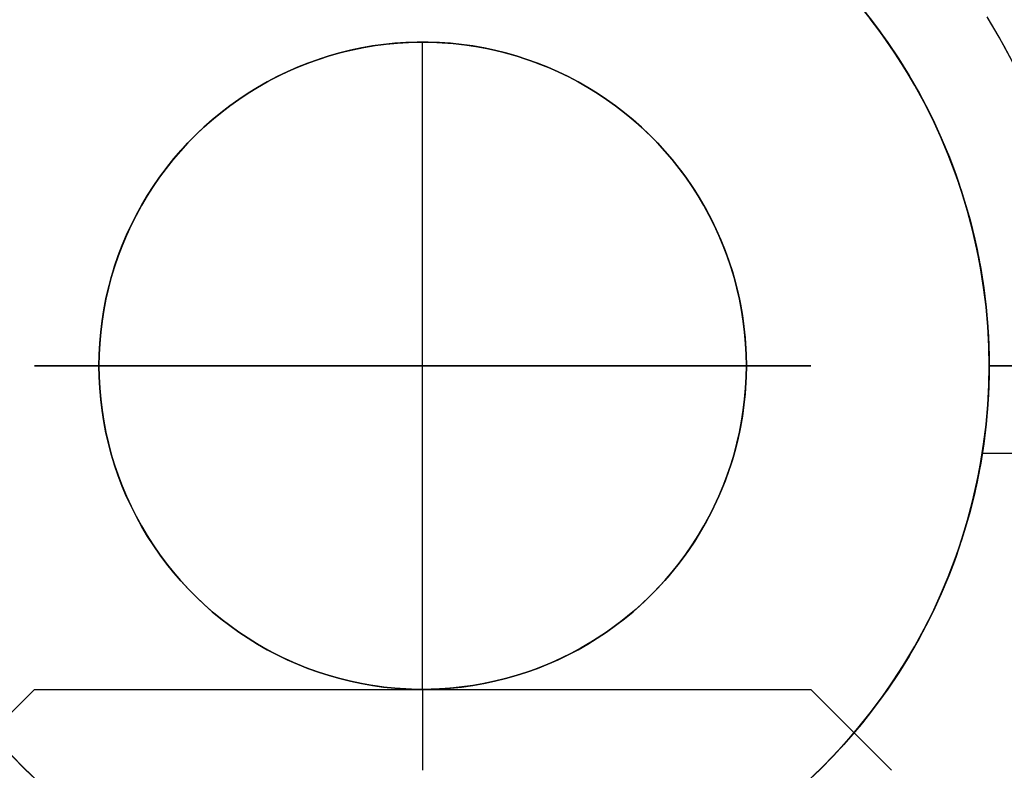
# Model space of a CAD drawing. Header units: millimetres. Extents: x -356 to 356, y -410 to 410.
# Tile 54 of 126: x -2.49 to 3.59, y -2.5 to 2.14. Entities that reach past the tile are written whole.
import ezdxf

# ---------------------------------------------------------------- set-up
doc = ezdxf.new("R2010")
doc.units = ezdxf.units.MM
doc.header["$MEASUREMENT"] = 0
doc.layers.add('1', color=7, linetype='Continuous')

msp = doc.modelspace()

# ---------------------------------------------------------------- linework, layer by layer
at = {"layer": '1', "color": 252, "extrusion": (-0.000237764, 0, 1)}
for points in [[(27.5022, 0), (27.4858, 0.9501), (27.4366, 1.899), (27.3547, 2.8457), (27.2401, 3.789), (27.0931, 4.7278), (26.9138, 5.6609), (26.7023, 6.5874), (26.459, 7.5059), (26.1842, 8.4155), (25.8781, 9.3151), (25.5411, 10.2036), (25.1737, 11.0799), (24.7763, 11.943), (24.3493, 12.7919), (23.8932, 13.6255), (23.4087, 14.4429), (22.8962, 15.2431), (22.3564, 16.0251), (21.7899, 16.788), (21.1975, 17.5309), (20.5797, 18.253), (19.9374, 18.9532), (19.2714, 19.6309), (18.5823, 20.2852), (17.871, 20.9153), (17.1384, 21.5205), (16.3854, 22.1001), (15.6128, 22.6533), (14.8216, 23.1795), (14.0127, 23.6781), (13.1871, 24.1484), (12.3457, 24.59), (11.4895, 25.0023), (10.6197, 25.3848), (9.7372, 25.7371), (8.843, 26.0586), (7.9383, 26.3491), (7.0241, 26.6083), (6.1015, 26.8357), (5.1715, 27.0311), (4.2354, 27.1943), (3.2943, 27.3251), (2.3491, 27.4233), (1.4012, 27.4889), (0.4515, 27.5217), (-0.4987, 27.5217), (-1.4484, 27.4889), (-2.3963, 27.4233), (-3.3415, 27.3251), (-4.2827, 27.1943), (-5.2188, 27.0311), (-6.1487, 26.8357), (-7.0713, 26.6083), (-7.9855, 26.3491), (-8.8902, 26.0586), (-9.7844, 25.7371), (-10.6669, 25.3848), (-11.5368, 25.0023), (-12.3929, 24.59), (-13.2343, 24.1484), (-14.0599, 23.6781), (-14.8688, 23.1795), (-15.66, 22.6533), (-16.4326, 22.1001), (-17.1857, 21.5205), (-17.9182, 20.9153), (-18.6295, 20.2852), (-19.3186, 19.6309), (-19.9847, 18.9532), (-20.6269, 18.253), (-21.2447, 17.5309), (-21.8372, 16.788), (-22.4036, 16.0251), (-22.9434, 15.2431), (-23.4559, 14.4429), (-23.9404, 13.6255), (-24.3965, 12.7919), (-24.8235, 11.943), (-25.2209, 11.0799), (-25.5883, 10.2036), (-25.9253, 9.3151), (-26.2314, 8.4155), (-26.5062, 7.5059), (-26.7495, 6.5874), (-26.961, 5.6609), (-27.1403, 4.7278), (-27.2874, 3.789), (-27.4019, 2.8457), (-27.4838, 1.899), (-27.533, 0.9501), (-27.5494, 0)], [(-27.5494, 0), (-27.533, -0.9501), (-27.4838, -1.899), (-27.4019, -2.8457), (-27.2874, -3.789), (-27.1403, -4.7278), (-26.961, -5.6609), (-26.7495, -6.5874), (-26.5062, -7.5059), (-26.2314, -8.4155), (-25.9253, -9.3151), (-25.5883, -10.2036), (-25.2209, -11.0799), (-24.8235, -11.943), (-24.3965, -12.7919), (-23.9404, -13.6255), (-23.4559, -14.4429), (-22.9434, -15.2431), (-22.4036, -16.0251), (-21.8372, -16.788), (-21.2447, -17.5309), (-20.6269, -18.253), (-19.9847, -18.9532), (-19.3186, -19.6309), (-18.6295, -20.2852), (-17.9182, -20.9153), (-17.1857, -21.5205), (-16.4326, -22.1001), (-15.66, -22.6533), (-14.8688, -23.1795), (-14.0599, -23.6781), (-13.2343, -24.1484), (-12.3929, -24.59), (-11.5368, -25.0023), (-10.6669, -25.3848), (-9.7844, -25.7371), (-8.8902, -26.0586), (-7.9855, -26.3491), (-7.0713, -26.6083), (-6.1487, -26.8357), (-5.2188, -27.0311), (-4.2827, -27.1943), (-3.3415, -27.3251), (-2.3963, -27.4233), (-1.4484, -27.4889), (-0.4987, -27.5217), (0.4515, -27.5217), (1.4012, -27.4889), (2.3491, -27.4233), (3.2943, -27.3251), (4.2354, -27.1943), (5.1715, -27.0311), (6.1015, -26.8357), (7.0241, -26.6083), (7.9383, -26.3491), (8.843, -26.0586), (9.7372, -25.7371), (10.6197, -25.3848), (11.4895, -25.0023), (12.3457, -24.59), (13.1871, -24.1484), (14.0127, -23.6781), (14.8216, -23.1795), (15.6128, -22.6533), (16.3854, -22.1001), (17.1384, -21.5205), (17.871, -20.9153), (18.5823, -20.2852), (19.2714, -19.6309), (19.9374, -18.9532), (20.5797, -18.253), (21.1975, -17.5309), (21.7899, -16.788), (22.3564, -16.0251), (22.8962, -15.2431), (23.4087, -14.4429), (23.8932, -13.6255), (24.3493, -12.7919), (24.7763, -11.943), (25.1737, -11.0799), (25.5411, -10.2036), (25.8781, -9.3151), (26.1842, -8.4155), (26.459, -7.5059), (26.7023, -6.5874), (26.9138, -5.6609), (27.0931, -4.7278), (27.2401, -3.789), (27.3547, -2.8457), (27.4366, -1.899), (27.4858, -0.9501), (27.5022, 0)]]:
    msp.add_lwpolyline(points, dxfattribs=at)
at = {"layer": '1', "color": 252, "extrusion": (-8.22423e-05, 0, 1)}
for points in [[(26.5177, 0), (26.5019, 0.9156), (26.4545, 1.8301), (26.3756, 2.7424), (26.2652, 3.6514), (26.1235, 4.5561), (25.9507, 5.4553), (25.7469, 6.3481), (25.5125, 7.2332), (25.2476, 8.1098), (24.9526, 8.9767), (24.6279, 9.8329), (24.2739, 10.6774), (23.8908, 11.5092), (23.4794, 12.3272), (23.0399, 13.1306), (22.5729, 13.9183), (22.0791, 14.6894), (21.5589, 15.443), (21.013, 16.1782), (20.4421, 16.8941), (19.8468, 17.5899), (19.2278, 18.2648), (18.5859, 18.9178), (17.9218, 19.5483), (17.2364, 20.1556), (16.5305, 20.7388), (15.8048, 21.2973), (15.0603, 21.8304), (14.2978, 22.3375), (13.5183, 22.818), (12.7226, 23.2712), (11.9118, 23.6968), (11.0868, 24.0941), (10.2485, 24.4627), (9.398, 24.8021), (8.5364, 25.112), (7.6645, 25.392), (6.7835, 25.6417), (5.8944, 25.8608), (4.9983, 26.0492), (4.0962, 26.2064), (3.1892, 26.3325), (2.2784, 26.4272), (1.3649, 26.4903), (0.4497, 26.5219), (-0.466, 26.5219), (-1.3812, 26.4903), (-2.2947, 26.4272), (-3.2055, 26.3325), (-4.1125, 26.2064), (-5.0146, 26.0492), (-5.9107, 25.8608), (-6.7998, 25.6417), (-7.6808, 25.392), (-8.5527, 25.112), (-9.4144, 24.8021), (-10.2648, 24.4627), (-11.1031, 24.0941), (-11.9281, 23.6968), (-12.7389, 23.2712), (-13.5346, 22.818), (-14.3141, 22.3375), (-15.0766, 21.8304), (-15.8211, 21.2973), (-16.5468, 20.7388), (-17.2528, 20.1556), (-17.9382, 19.5483), (-18.6022, 18.9178), (-19.2441, 18.2648), (-19.8631, 17.5899), (-20.4584, 16.8941), (-21.0293, 16.1782), (-21.5752, 15.443), (-22.0954, 14.6894), (-22.5892, 13.9183), (-23.0562, 13.1306), (-23.4957, 12.3272), (-23.9072, 11.5092), (-24.2902, 10.6774), (-24.6443, 9.8329), (-24.969, 8.9767), (-25.2639, 8.1098), (-25.5288, 7.2332), (-25.7633, 6.3481), (-25.967, 5.4553), (-26.1399, 4.5561), (-26.2815, 3.6514), (-26.3919, 2.7424), (-26.4709, 1.8301), (-26.5183, 0.9156), (-26.5341, 0)], [(-26.5341, 0), (-26.5183, -0.9156), (-26.4709, -1.8301), (-26.3919, -2.7424), (-26.2815, -3.6514), (-26.1399, -4.5561), (-25.967, -5.4553), (-25.7633, -6.3481), (-25.5288, -7.2332), (-25.2639, -8.1098), (-24.969, -8.9767), (-24.6443, -9.8329), (-24.2902, -10.6774), (-23.9072, -11.5092), (-23.4957, -12.3272), (-23.0562, -13.1306), (-22.5892, -13.9183), (-22.0954, -14.6894), (-21.5752, -15.443), (-21.0293, -16.1782), (-20.4584, -16.8941), (-19.8631, -17.5899), (-19.2441, -18.2648), (-18.6022, -18.9178), (-17.9382, -19.5483), (-17.2528, -20.1556), (-16.5468, -20.7388), (-15.8211, -21.2973), (-15.0766, -21.8304), (-14.3141, -22.3375), (-13.5346, -22.818), (-12.7389, -23.2712), (-11.9281, -23.6968), (-11.1031, -24.0941), (-10.2648, -24.4627), (-9.4144, -24.8021), (-8.5527, -25.112), (-7.6808, -25.392), (-6.7998, -25.6417), (-5.9107, -25.8608), (-5.0146, -26.0492), (-4.1125, -26.2064), (-3.2055, -26.3325), (-2.2947, -26.4272), (-1.3812, -26.4903), (-0.466, -26.5219), (0.4497, -26.5219), (1.3649, -26.4903), (2.2784, -26.4272), (3.1892, -26.3325), (4.0962, -26.2064), (4.9983, -26.0492), (5.8944, -25.8608), (6.7835, -25.6417), (7.6645, -25.392), (8.5364, -25.112), (9.398, -24.8021), (10.2485, -24.4627), (11.0868, -24.0941), (11.9118, -23.6968), (12.7226, -23.2712), (13.5183, -22.818), (14.2978, -22.3375), (15.0603, -21.8304), (15.8048, -21.2973), (16.5305, -20.7388), (17.2364, -20.1556), (17.9218, -19.5483), (18.5859, -18.9178), (19.2278, -18.2648), (19.8468, -17.5899), (20.4421, -16.8941), (21.013, -16.1782), (21.5589, -15.443), (22.0791, -14.6894), (22.5729, -13.9183), (23.0399, -13.1306), (23.4794, -12.3272), (23.8908, -11.5092), (24.2739, -10.6774), (24.6279, -9.8329), (24.9526, -8.9767), (25.2476, -8.1098), (25.5125, -7.2332), (25.7469, -6.3481), (25.9507, -5.4553), (26.1235, -4.5561), (26.2652, -3.6514), (26.3756, -2.7424), (26.4545, -1.8301), (26.5019, -0.9156), (26.5177, 0)]]:
    msp.add_lwpolyline(points, dxfattribs=at)
at = {"layer": '1', "color": 252}
for points in [[(2.7283, 2.1924), (2.8027, 2.0964), (2.8738, 1.9978), (2.9414, 1.8969), (3.0055, 1.7937), (3.0659, 1.6883), (3.1226, 1.5808), (3.1756, 1.4715), (3.2248, 1.3604), (3.2701, 1.2477), (3.3114, 1.1334), (3.3487, 1.0178), (3.382, 0.901), (3.4113, 0.7831), (3.4364, 0.6642), (3.4574, 0.5445), (3.4742, 0.4242), (3.4868, 0.3034), (3.4953, 0.1822), (3.4995, 0.0607), (3.4995, -0.0607), (3.4953, -0.1822), (3.4868, -0.3034), (3.4742, -0.4242), (3.4574, -0.5445), (3.4364, -0.6642), (3.4113, -0.7831), (3.382, -0.901), (3.3487, -1.0178), (3.3114, -1.1334), (3.2701, -1.2477), (3.2248, -1.3604), (3.1756, -1.4715), (3.1226, -1.5808), (3.0659, -1.6883), (3.0055, -1.7937), (2.9414, -1.8969), (2.8738, -1.9978), (2.8027, -2.0964), (2.7283, -2.1924), (2.6505, -2.2857), (2.5696, -2.3764), (2.4856, -2.4641), (2.3986, -2.5489)], [(3.5, 0), (3.4979, 0.1208), (3.4917, 0.2415), (3.4812, 0.3618), (3.4667, 0.4818), (3.448, 0.6012), (3.4252, 0.7198), (3.3983, 0.8376), (3.3674, 0.9544), (3.3324, 1.0701), (3.2935, 1.1844), (3.2506, 1.2974), (3.2039, 1.4088), (3.1534, 1.5186), (3.0991, 1.6265), (3.0411, 1.7325), (2.9795, 1.8365), (2.9143, 1.9382), (2.8457, 2.0376), (2.7737, 2.1347), (2.6983, 2.2291)], [(2.6983, 2.2291), (2.7737, 2.1347), (2.8457, 2.0376), (2.9143, 1.9382), (2.9795, 1.8365), (3.0411, 1.7325), (3.0991, 1.6265), (3.1534, 1.5186), (3.2039, 1.4088), (3.2506, 1.2974), (3.2935, 1.1844), (3.3324, 1.0701), (3.3674, 0.9544), (3.3983, 0.8376), (3.4252, 0.7198), (3.448, 0.6012), (3.4667, 0.4818), (3.4812, 0.3618), (3.4917, 0.2415), (3.4979, 0.1208), (3.5, 0)], [(3.5, 0), (3.4979, 0.1208), (3.4917, 0.2415), (3.4812, 0.3618), (3.4667, 0.4818), (3.448, 0.6012), (3.4252, 0.7198), (3.3983, 0.8376), (3.3674, 0.9544), (3.3324, 1.0701), (3.2935, 1.1844), (3.2506, 1.2974), (3.2039, 1.4088), (3.1534, 1.5186), (3.0991, 1.6265), (3.0411, 1.7325), (2.9795, 1.8365), (2.9143, 1.9382), (2.8457, 2.0376), (2.7737, 2.1347), (2.6983, 2.2291)], [(2.7172, 2.206), (2.7732, 2.1352), (2.8273, 2.0631), (2.8794, 1.9897), (2.9295, 1.9152), (2.9775, 1.8397), (3.0235, 1.7632), (3.0673, 1.6857), (3.109, 1.6075), (3.1486, 1.5286), (3.186, 1.449), (3.2212, 1.3689), (3.2543, 1.2883), (3.2852, 1.2074), (3.3139, 1.1261), (3.3405, 1.0447), (3.3649, 0.9631), (3.3872, 0.8814), (3.4074, 0.7998), (3.4255, 0.7182), (3.4416, 0.6369), (3.4556, 0.5557), (3.4676, 0.4749), (3.4777, 0.3945), (3.4858, 0.3145), (3.4921, 0.235), (3.4965, 0.156), (3.4991, 0.0777), (3.5, 0)], [(3.5, 0), (3.4979, 0.1215), (3.4916, 0.2428), (3.481, 0.3638), (3.4663, 0.4844), (3.4474, 0.6044), (3.4244, 0.7237), (3.3972, 0.8421), (3.3659, 0.9595), (3.3306, 1.0758), (3.2912, 1.1907), (3.2479, 1.3042), (3.2007, 1.4162), (3.1496, 1.5264), (3.0947, 1.6348), (3.0361, 1.7412), (2.9739, 1.8455), (2.908, 1.9477), (2.8387, 2.0474), (2.7659, 2.1447)], [(4.1, 0), (4.099, 0.091), (4.0959, 0.1828), (4.0907, 0.2753), (4.0834, 0.3684), (4.0739, 0.4621), (4.0621, 0.5564), (4.048, 0.651), (4.0316, 0.746), (4.0127, 0.8414), (3.9915, 0.9369), (3.9679, 1.0325), (3.9417, 1.1281), (3.9131, 1.2237), (3.882, 1.3192), (3.8483, 1.4144), (3.8121, 1.5092), (3.7734, 1.6036), (3.7321, 1.6974), (3.6883, 1.7906), (3.642, 1.8831), (3.5931, 1.9747), (3.5418, 2.0654), (3.4879, 2.1551)], [(4.1, 0), (4.0976, 0.1415), (4.0902, 0.2829), (4.078, 0.4239), (4.061, 0.5644), (4.0391, 0.7042), (4.0124, 0.8432), (3.9809, 0.9812), (3.9446, 1.118), (3.9037, 1.2535), (3.8581, 1.3875), (3.8079, 1.5198), (3.7532, 1.6504), (3.694, 1.7789), (3.6304, 1.9054), (3.5624, 2.0295), (3.4903, 2.1513)], [(4.1, 0), (4.0976, 0.1415), (4.0902, 0.2829), (4.078, 0.4239), (4.061, 0.5644), (4.0391, 0.7042), (4.0124, 0.8432), (3.9809, 0.9812), (3.9446, 1.118), (3.9037, 1.2535), (3.8581, 1.3875), (3.8079, 1.5198), (3.7532, 1.6504), (3.694, 1.7789), (3.6304, 1.9054), (3.5624, 2.0295), (3.4903, 2.1513)], [(-2, 0), (-1.9988, 0.0694), (-1.9952, 0.1387), (-1.9892, 0.2079), (-1.9808, 0.2768), (-1.9699, 0.3454), (-1.9568, 0.4136), (-1.9412, 0.4812), (-1.9234, 0.5483), (-1.9032, 0.6147), (-1.8807, 0.6804), (-1.856, 0.7453), (-1.829, 0.8092), (-1.7998, 0.8722), (-1.7684, 0.9342), (-1.7349, 0.995), (-1.6994, 1.0546), (-1.6617, 1.1129), (-1.6221, 1.1699), (-1.5805, 1.2255), (-1.537, 1.2797), (-1.4917, 1.3322), (-1.4446, 1.3832), (-1.3957, 1.4325), (-1.3451, 1.4801), (-1.2929, 1.5259), (-1.2392, 1.5698), (-1.184, 1.6119), (-1.1273, 1.652), (-1.0693, 1.6901), (-1.01, 1.7262), (-0.9495, 1.7603), (-0.8878, 1.7921), (-0.8251, 1.8219), (-0.7614, 1.8494), (-0.6967, 1.8747), (-0.6312, 1.8978), (-0.565, 1.9185), (-0.4981, 1.937), (-0.4305, 1.9531), (-0.3625, 1.9669), (-0.294, 1.9783), (-0.2252, 1.9873), (-0.1561, 1.9939), (-0.0868, 1.9981), (-0.0174, 1.9999), (0.0521, 1.9993), (0.1214, 1.9963), (0.1906, 1.9909), (0.2596, 1.9831), (0.3283, 1.9729), (0.3966, 1.9603), (0.4644, 1.9453), (0.5316, 1.9281), (0.5982, 1.9084), (0.6641, 1.8865), (0.7291, 1.8624), (0.7933, 1.8359), (0.8566, 1.8073), (0.9188, 1.7765), (0.9799, 1.7435), (1.0398, 1.7084), (1.0985, 1.6713), (1.1558, 1.6322), (1.2118, 1.5911), (1.2663, 1.5481), (1.3192, 1.5032), (1.3706, 1.4565), (1.4203, 1.4081), (1.4684, 1.3579), (1.5146, 1.3061), (1.559, 1.2528), (1.6016, 1.1979), (1.6422, 1.1416), (1.6808, 1.0839), (1.7174, 1.0249), (1.7519, 0.9647), (1.7844, 0.9033), (1.8146, 0.8409), (1.8427, 0.7774), (1.8686, 0.713), (1.8922, 0.6477), (1.9136, 0.5816), (1.9326, 0.5148), (1.9493, 0.4475), (1.9637, 0.3795), (1.9756, 0.3112), (1.9853, 0.2424), (1.9925, 0.1734), (1.9973, 0.1041), (1.9997, 0.0347), (1.9997, -0.0347), (1.9973, -0.1041), (1.9925, -0.1734), (1.9853, -0.2424), (1.9756, -0.3112), (1.9637, -0.3795), (1.9493, -0.4475), (1.9326, -0.5148), (1.9136, -0.5816), (1.8922, -0.6477), (1.8686, -0.713), (1.8427, -0.7774), (1.8146, -0.8409), (1.7844, -0.9033), (1.7519, -0.9647), (1.7174, -1.0249), (1.6808, -1.0839), (1.6422, -1.1416), (1.6016, -1.1979), (1.559, -1.2528), (1.5146, -1.3061), (1.4684, -1.3579), (1.4203, -1.4081), (1.3706, -1.4565), (1.3192, -1.5032), (1.2663, -1.5481), (1.2118, -1.5911), (1.1558, -1.6322), (1.0985, -1.6713), (1.0398, -1.7084), (0.9799, -1.7435), (0.9188, -1.7765), (0.8566, -1.8073), (0.7933, -1.8359), (0.7291, -1.8624), (0.6641, -1.8865), (0.5982, -1.9084), (0.5316, -1.9281), (0.4644, -1.9453), (0.3966, -1.9603), (0.3283, -1.9729), (0.2596, -1.9831), (0.1906, -1.9909), (0.1214, -1.9963), (0.0521, -1.9993), (-0.0174, -1.9999), (-0.0868, -1.9981), (-0.1561, -1.9939), (-0.2252, -1.9873), (-0.294, -1.9783), (-0.3625, -1.9669), (-0.4305, -1.9531), (-0.4981, -1.937), (-0.565, -1.9185), (-0.6312, -1.8978), (-0.6967, -1.8747), (-0.7614, -1.8494), (-0.8251, -1.8219), (-0.8878, -1.7921), (-0.9495, -1.7603), (-1.01, -1.7262), (-1.0693, -1.6901), (-1.1273, -1.652), (-1.184, -1.6119), (-1.2392, -1.5698), (-1.2929, -1.5259), (-1.3451, -1.4801), (-1.3957, -1.4325), (-1.4446, -1.3832), (-1.4917, -1.3322), (-1.537, -1.2797), (-1.5805, -1.2255), (-1.6221, -1.1699), (-1.6617, -1.1129), (-1.6994, -1.0546), (-1.7349, -0.995), (-1.7684, -0.9342), (-1.7998, -0.8722), (-1.829, -0.8092), (-1.856, -0.7453), (-1.8807, -0.6804), (-1.9032, -0.6147), (-1.9234, -0.5483), (-1.9412, -0.4812), (-1.9568, -0.4136), (-1.9699, -0.3454), (-1.9808, -0.2768), (-1.9892, -0.2079), (-1.9952, -0.1387), (-1.9988, -0.0694), (-2, 0)], [(-2, 0), (-1.9988, 0.069), (-1.9952, 0.138), (-1.9893, 0.2068), (-1.981, 0.2753), (-1.9703, 0.3435), (-1.9572, 0.4113), (-1.9419, 0.4786), (-1.9242, 0.5454), (-1.9042, 0.6115), (-1.882, 0.6768), (-1.8575, 0.7414), (-1.8308, 0.8051), (-1.8019, 0.8678), (-1.7709, 0.9294), (-1.7378, 0.99), (-1.7026, 1.0494), (-1.6653, 1.1075), (-1.6261, 1.1644), (-1.585, 1.2198), (-1.5419, 1.2738), (-1.497, 1.3262), (-1.4504, 1.3771), (-1.402, 1.4264), (-1.3519, 1.4739), (-1.3002, 1.5197), (-1.247, 1.5637), (-1.1923, 1.6058), (-1.1361, 1.646), (-1.0786, 1.6842), (-1.0199, 1.7204), (-0.9599, 1.7546), (-0.8987, 1.7867), (-0.8365, 1.8166), (-0.7733, 1.8444), (-0.7092, 1.87), (-0.6442, 1.8934), (-0.5785, 1.9145), (-0.5121, 1.9333), (-0.445, 1.9499), (-0.3775, 1.9641), (-0.3095, 1.9759), (-0.2411, 1.9854), (-0.1724, 1.9926), (-0.1035, 1.9973), (-0.0345, 1.9997), (0.0345, 1.9997), (0.1035, 1.9973), (0.1724, 1.9926), (0.2411, 1.9854), (0.3095, 1.9759), (0.3775, 1.9641), (0.445, 1.9499), (0.5121, 1.9333), (0.5785, 1.9145), (0.6442, 1.8934), (0.7092, 1.87), (0.7733, 1.8444), (0.8365, 1.8166), (0.8987, 1.7867), (0.9599, 1.7546), (1.0199, 1.7204), (1.0786, 1.6842), (1.1361, 1.646), (1.1923, 1.6058), (1.247, 1.5637), (1.3002, 1.5197), (1.3519, 1.4739), (1.402, 1.4264), (1.4504, 1.3771), (1.497, 1.3262), (1.5419, 1.2738), (1.585, 1.2198), (1.6261, 1.1644), (1.6653, 1.1075), (1.7026, 1.0494), (1.7378, 0.99), (1.7709, 0.9294), (1.8019, 0.8678), (1.8308, 0.8051), (1.8575, 0.7414), (1.882, 0.6768), (1.9042, 0.6115), (1.9242, 0.5454), (1.9419, 0.4786), (1.9572, 0.4113), (1.9703, 0.3435), (1.981, 0.2753), (1.9893, 0.2068), (1.9952, 0.138), (1.9988, 0.069), (2, 0)], [(2, 0), (1.9988, 0.069), (1.9952, 0.138), (1.9893, 0.2068), (1.981, 0.2753), (1.9703, 0.3435), (1.9572, 0.4113), (1.9419, 0.4786), (1.9242, 0.5454), (1.9042, 0.6115), (1.882, 0.6768), (1.8575, 0.7414), (1.8308, 0.8051), (1.8019, 0.8678), (1.7709, 0.9294), (1.7378, 0.99), (1.7026, 1.0494), (1.6653, 1.1075), (1.6261, 1.1644), (1.585, 1.2198), (1.5419, 1.2738), (1.497, 1.3262), (1.4504, 1.3771), (1.402, 1.4264), (1.3519, 1.4739), (1.3002, 1.5197), (1.247, 1.5637), (1.1923, 1.6058), (1.1361, 1.646), (1.0786, 1.6842), (1.0199, 1.7204), (0.9599, 1.7546), (0.8987, 1.7867), (0.8365, 1.8166), (0.7733, 1.8444), (0.7092, 1.87), (0.6442, 1.8934), (0.5785, 1.9145), (0.5121, 1.9333), (0.445, 1.9499), (0.3775, 1.9641), (0.3095, 1.9759), (0.2411, 1.9854), (0.1724, 1.9926), (0.1035, 1.9973), (0.0345, 1.9997), (-0.0345, 1.9997), (-0.1035, 1.9973), (-0.1724, 1.9926), (-0.2411, 1.9854), (-0.3095, 1.9759), (-0.3775, 1.9641), (-0.445, 1.9499), (-0.5121, 1.9333), (-0.5785, 1.9145), (-0.6442, 1.8934), (-0.7092, 1.87), (-0.7733, 1.8444), (-0.8365, 1.8166), (-0.8987, 1.7867), (-0.9599, 1.7546), (-1.0199, 1.7204), (-1.0786, 1.6842), (-1.1361, 1.646), (-1.1923, 1.6058), (-1.247, 1.5637), (-1.3002, 1.5197), (-1.3519, 1.4739), (-1.402, 1.4264), (-1.4504, 1.3771), (-1.497, 1.3262), (-1.5419, 1.2738), (-1.585, 1.2198), (-1.6261, 1.1644), (-1.6653, 1.1075), (-1.7026, 1.0494), (-1.7378, 0.99), (-1.7709, 0.9294), (-1.8019, 0.8678), (-1.8308, 0.8051), (-1.8575, 0.7414), (-1.882, 0.6768), (-1.9042, 0.6115), (-1.9242, 0.5454), (-1.9419, 0.4786), (-1.9572, 0.4113), (-1.9703, 0.3435), (-1.981, 0.2753), (-1.9893, 0.2068), (-1.9952, 0.138), (-1.9988, 0.069), (-2, 0)], [(0, -2), (0, 2)], [(0, -2), (0, 2)], [(2, 0), (1.9988, -0.069), (1.9952, -0.138), (1.9893, -0.2068), (1.981, -0.2753), (1.9703, -0.3435), (1.9572, -0.4113), (1.9419, -0.4786), (1.9242, -0.5454), (1.9042, -0.6115), (1.882, -0.6768), (1.8575, -0.7414), (1.8308, -0.8051), (1.8019, -0.8678), (1.7709, -0.9294), (1.7378, -0.99), (1.7026, -1.0494), (1.6653, -1.1075), (1.6261, -1.1644), (1.585, -1.2198), (1.5419, -1.2738), (1.497, -1.3262), (1.4504, -1.3771), (1.402, -1.4264), (1.3519, -1.4739), (1.3002, -1.5197), (1.247, -1.5637), (1.1923, -1.6058), (1.1361, -1.646), (1.0786, -1.6842), (1.0199, -1.7204), (0.9599, -1.7546), (0.8987, -1.7867), (0.8365, -1.8166), (0.7733, -1.8444), (0.7092, -1.87), (0.6442, -1.8934), (0.5785, -1.9145), (0.5121, -1.9333), (0.445, -1.9499), (0.3775, -1.9641), (0.3095, -1.9759), (0.2411, -1.9854), (0.1724, -1.9926), (0.1035, -1.9973), (0.0345, -1.9997), (-0.0345, -1.9997), (-0.1035, -1.9973), (-0.1724, -1.9926), (-0.2411, -1.9854), (-0.3095, -1.9759), (-0.3775, -1.9641), (-0.445, -1.9499), (-0.5121, -1.9333), (-0.5785, -1.9145), (-0.6442, -1.8934), (-0.7092, -1.87), (-0.7733, -1.8444), (-0.8365, -1.8166), (-0.8987, -1.7867), (-0.9599, -1.7546), (-1.0199, -1.7204), (-1.0786, -1.6842), (-1.1361, -1.646), (-1.1923, -1.6058), (-1.247, -1.5637), (-1.3002, -1.5197), (-1.3519, -1.4739), (-1.402, -1.4264), (-1.4504, -1.3771), (-1.497, -1.3262), (-1.5419, -1.2738), (-1.585, -1.2198), (-1.6261, -1.1644), (-1.6653, -1.1075), (-1.7026, -1.0494), (-1.7378, -0.99), (-1.7709, -0.9294), (-1.8019, -0.8678), (-1.8308, -0.8051), (-1.8575, -0.7414), (-1.882, -0.6768), (-1.9042, -0.6115), (-1.9242, -0.5454), (-1.9419, -0.4786), (-1.9572, -0.4113), (-1.9703, -0.3435), (-1.981, -0.2753), (-1.9893, -0.2068), (-1.9952, -0.138), (-1.9988, -0.069), (-2, 0)], [(-2, 0), (-1.9988, -0.069), (-1.9952, -0.138), (-1.9893, -0.2068), (-1.981, -0.2753), (-1.9703, -0.3435), (-1.9572, -0.4113), (-1.9419, -0.4786), (-1.9242, -0.5454), (-1.9042, -0.6115), (-1.882, -0.6768), (-1.8575, -0.7414), (-1.8308, -0.8051), (-1.8019, -0.8678), (-1.7709, -0.9294), (-1.7378, -0.99), (-1.7026, -1.0494), (-1.6653, -1.1075), (-1.6261, -1.1644), (-1.585, -1.2198), (-1.5419, -1.2738), (-1.497, -1.3262), (-1.4504, -1.3771), (-1.402, -1.4264), (-1.3519, -1.4739), (-1.3002, -1.5197), (-1.247, -1.5637), (-1.1923, -1.6058), (-1.1361, -1.646), (-1.0786, -1.6842), (-1.0199, -1.7204), (-0.9599, -1.7546), (-0.8987, -1.7867), (-0.8365, -1.8166), (-0.7733, -1.8444), (-0.7092, -1.87), (-0.6442, -1.8934), (-0.5785, -1.9145), (-0.5121, -1.9333), (-0.445, -1.9499), (-0.3775, -1.9641), (-0.3095, -1.9759), (-0.2411, -1.9854), (-0.1724, -1.9926), (-0.1035, -1.9973), (-0.0345, -1.9997), (0.0345, -1.9997), (0.1035, -1.9973), (0.1724, -1.9926), (0.2411, -1.9854), (0.3095, -1.9759), (0.3775, -1.9641), (0.445, -1.9499), (0.5121, -1.9333), (0.5785, -1.9145), (0.6442, -1.8934), (0.7092, -1.87), (0.7733, -1.8444), (0.8365, -1.8166), (0.8987, -1.7867), (0.9599, -1.7546), (1.0199, -1.7204), (1.0786, -1.6842), (1.1361, -1.646), (1.1923, -1.6058), (1.247, -1.5637), (1.3002, -1.5197), (1.3519, -1.4739), (1.402, -1.4264), (1.4504, -1.3771), (1.497, -1.3262), (1.5419, -1.2738), (1.585, -1.2198), (1.6261, -1.1644), (1.6653, -1.1075), (1.7026, -1.0494), (1.7378, -0.99), (1.7709, -0.9294), (1.8019, -0.8678), (1.8308, -0.8051), (1.8575, -0.7414), (1.882, -0.6768), (1.9042, -0.6115), (1.9242, -0.5454), (1.9419, -0.4786), (1.9572, -0.4113), (1.9703, -0.3435), (1.981, -0.2753), (1.9893, -0.2068), (1.9952, -0.138), (1.9988, -0.069), (2, 0)], [(-2, 0), (2, 0)], [(-2, 0), (2, 0)], [(3.5, 0), (3.4979, -0.1208), (3.4917, -0.2415), (3.4812, -0.3618), (3.4667, -0.4818), (3.448, -0.6012), (3.4252, -0.7198), (3.3983, -0.8376), (3.3674, -0.9544), (3.3324, -1.0701), (3.2935, -1.1844), (3.2506, -1.2974), (3.2039, -1.4088), (3.1534, -1.5186), (3.0991, -1.6265), (3.0411, -1.7325), (2.9795, -1.8365), (2.9143, -1.9382), (2.8457, -2.0376), (2.7737, -2.1347), (2.6983, -2.2291), (2.6198, -2.3209), (2.5381, -2.41), (2.4534, -2.4961), (2.3658, -2.5793)], [(2.3658, -2.5793), (2.4534, -2.4961), (2.5381, -2.41), (2.6198, -2.3209), (2.6983, -2.2291), (2.7737, -2.1347), (2.8457, -2.0376), (2.9143, -1.9382), (2.9795, -1.8365), (3.0411, -1.7325), (3.0991, -1.6265), (3.1534, -1.5186), (3.2039, -1.4088), (3.2506, -1.2974), (3.2935, -1.1844), (3.3324, -1.0701), (3.3674, -0.9544), (3.3983, -0.8376), (3.4252, -0.7198), (3.448, -0.6012), (3.4667, -0.4818), (3.4812, -0.3618), (3.4917, -0.2415), (3.4979, -0.1208), (3.5, 0)], [(4.6956, 0), (3.5, 0)], [(3.5, 0), (5, 0)], [(3.5, 0), (5, 0)], [(2.3658, -2.5793), (2.4534, -2.4961), (2.5381, -2.41), (2.6198, -2.3209), (2.6983, -2.2291), (2.7737, -2.1347), (2.8457, -2.0376), (2.9143, -1.9382), (2.9795, -1.8365), (3.0411, -1.7325), (3.0991, -1.6265), (3.1534, -1.5186), (3.2039, -1.4088), (3.2506, -1.2974), (3.2935, -1.1844), (3.3324, -1.0701), (3.3674, -0.9544), (3.3983, -0.8376), (3.4252, -0.7198), (3.448, -0.6012), (3.4667, -0.4818), (3.4812, -0.3618), (3.4917, -0.2415), (3.4979, -0.1208), (3.5, 0)], [(3.5, 0), (3.4991, -0.0777), (3.4965, -0.156), (3.4921, -0.235), (3.4858, -0.3145), (3.4777, -0.3945), (3.4676, -0.4749), (3.4556, -0.5557), (3.4416, -0.6369), (3.4255, -0.7182), (3.4074, -0.7998), (3.3872, -0.8814), (3.3649, -0.9631), (3.3405, -1.0447), (3.3139, -1.1261), (3.2852, -1.2074), (3.2543, -1.2883), (3.2212, -1.3689), (3.186, -1.449), (3.1486, -1.5286), (3.109, -1.6075), (3.0673, -1.6857), (3.0235, -1.7632), (2.9775, -1.8397), (2.9295, -1.9152), (2.8794, -1.9897), (2.8273, -2.0631), (2.7732, -2.1352), (2.7172, -2.206), (2.6593, -2.2755), (2.5996, -2.3435), (2.5381, -2.41), (2.4749, -2.4749), (2.41, -2.5381)], [(2.4424, -2.5069), (2.528, -2.4206), (2.6105, -2.3314), (2.6898, -2.2394), (2.7659, -2.1447), (2.8387, -2.0474), (2.908, -1.9477), (2.9739, -1.8455), (3.0361, -1.7412), (3.0947, -1.6348), (3.1496, -1.5264), (3.2007, -1.4162), (3.2479, -1.3042), (3.2912, -1.1907), (3.3306, -1.0758), (3.3659, -0.9595), (3.3972, -0.8421), (3.4244, -0.7237), (3.4474, -0.6044), (3.4663, -0.4844), (3.481, -0.3638), (3.4916, -0.2428), (3.4979, -0.1215), (3.5, 0)], [(4.1, -0.5432), (3.4576, -0.5432)], [(-2.5696, -2.3764), (-2.4856, -2.4641), (-2.3986, -2.5489)], [(-2.41, -2.5381), (-2.4749, -2.4749), (-2.5381, -2.41)], [(-2.5381, -2.41), (-2.4534, -2.4961), (-2.3658, -2.5793)], [(-2.3658, -2.5793), (-2.4534, -2.4961), (-2.5381, -2.41)], [(-2.5381, -2.41), (-2.4534, -2.4961), (-2.3658, -2.5793)], [(-2.4424, -2.5069), (-2.528, -2.4206)]]:
    msp.add_lwpolyline(points, dxfattribs=at)
at = {"layer": '1', "color": 252, "extrusion": (1, 0, 0)}
for points in [[(2, -100), (2, -330)], [(0, -100), (0, -330)], [(0, -100), (0, -330)], [(0, -320), (0, -319.5)], [(0, -330), (0, -430)], [(-2, -100), (-2, -330)]]:
    msp.add_lwpolyline(points, dxfattribs=at)
at = {"layer": '1', "color": 60}
for points in [[(-2.3975, -2), (-2.8975, -2.5)], [(-2.3975, -2), (2.3975, -2)], [(2.3975, -2), (2.8975, -2.5)]]:
    msp.add_lwpolyline(points, dxfattribs=at)
at = {"layer": '1', "color": 60, "extrusion": (0, 1, 0)}
for points in [[(0, -317.3975), (0.0532, -317.3969), (0.1069, -317.3951), (0.161, -317.3921), (0.2154, -317.3878), (0.2702, -317.3822), (0.3253, -317.3753), (0.3807, -317.3671), (0.4363, -317.3575), (0.492, -317.3465), (0.5478, -317.3341), (0.6038, -317.3202), (0.6597, -317.305), (0.7156, -317.2882), (0.7714, -317.27), (0.8271, -317.2503), (0.8825, -317.2292), (0.9377, -317.2065), (0.9926, -317.1824), (1.0471, -317.1568), (1.1012, -317.1297), (1.1547, -317.1011), (1.2078, -317.0711), (1.2602, -317.0396), (1.3119, -317.0067), (1.363, -316.9724), (1.4132, -316.9367), (1.4626, -316.8997), (1.5111, -316.8613), (1.5587, -316.8216), (1.6053, -316.7807), (1.6508, -316.7386), (1.6953, -316.6953), (1.7386, -316.6508), (1.7807, -316.6053), (1.8216, -316.5587), (1.8613, -316.5111), (1.8997, -316.4626), (1.9367, -316.4132), (1.9724, -316.363), (2.0067, -316.3119), (2.0396, -316.2602), (2.0711, -316.2078), (2.1011, -316.1547), (2.1297, -316.1012), (2.1568, -316.0471), (2.1824, -315.9926), (2.2065, -315.9377), (2.2292, -315.8825), (2.2503, -315.8271), (2.27, -315.7714), (2.2882, -315.7156), (2.305, -315.6597), (2.3202, -315.6038), (2.3341, -315.5478), (2.3465, -315.492), (2.3575, -315.4363), (2.3671, -315.3807), (2.3753, -315.3253), (2.3822, -315.2702), (2.3878, -315.2154), (2.3921, -315.161), (2.3951, -315.1069), (2.3969, -315.0532), (2.3975, -315), (2.3969, -314.9468), (2.3951, -314.8931), (2.3921, -314.839), (2.3878, -314.7846), (2.3822, -314.7298), (2.3753, -314.6747), (2.3671, -314.6193), (2.3575, -314.5637), (2.3465, -314.508), (2.3341, -314.4522), (2.3202, -314.3962), (2.305, -314.3403), (2.2882, -314.2844), (2.27, -314.2286), (2.2503, -314.1729), (2.2292, -314.1175), (2.2065, -314.0623), (2.1824, -314.0074), (2.1568, -313.9529), (2.1297, -313.8988), (2.1011, -313.8453), (2.0711, -313.7922), (2.0396, -313.7398), (2.0067, -313.6881), (1.9724, -313.637), (1.9367, -313.5868), (1.8997, -313.5374), (1.8613, -313.4889), (1.8216, -313.4413), (1.7807, -313.3947), (1.7386, -313.3492), (1.6953, -313.3047), (1.6508, -313.2614), (1.6053, -313.2193), (1.5587, -313.1784), (1.5111, -313.1387), (1.4626, -313.1003), (1.4132, -313.0633), (1.363, -313.0276), (1.3119, -312.9933), (1.2602, -312.9604), (1.2078, -312.9289), (1.1547, -312.8989), (1.1012, -312.8703), (1.0471, -312.8432), (0.9926, -312.8176), (0.9377, -312.7935), (0.8825, -312.7708), (0.8271, -312.7497), (0.7714, -312.73), (0.7156, -312.7118), (0.6597, -312.695), (0.6038, -312.6798), (0.5478, -312.6659), (0.492, -312.6535), (0.4363, -312.6425), (0.3807, -312.6329), (0.3253, -312.6247), (0.2702, -312.6178), (0.2154, -312.6122), (0.161, -312.6079), (0.1069, -312.6049), (0.0532, -312.6031), (0, -312.6025)], [(0, -312.6025), (-0.0532, -312.6031), (-0.1069, -312.6049), (-0.161, -312.6079), (-0.2154, -312.6122), (-0.2702, -312.6178), (-0.3253, -312.6247), (-0.3807, -312.6329), (-0.4363, -312.6425), (-0.492, -312.6535), (-0.5478, -312.6659), (-0.6038, -312.6798), (-0.6597, -312.695), (-0.7156, -312.7118), (-0.7714, -312.73), (-0.8271, -312.7497), (-0.8825, -312.7708), (-0.9377, -312.7935), (-0.9926, -312.8176), (-1.0471, -312.8432), (-1.1012, -312.8703), (-1.1547, -312.8989), (-1.2078, -312.9289), (-1.2602, -312.9604), (-1.3119, -312.9933), (-1.363, -313.0276), (-1.4132, -313.0633), (-1.4626, -313.1003), (-1.5111, -313.1387), (-1.5587, -313.1784), (-1.6053, -313.2193), (-1.6508, -313.2614), (-1.6953, -313.3047), (-1.7386, -313.3492), (-1.7807, -313.3947), (-1.8216, -313.4413), (-1.8613, -313.4889), (-1.8997, -313.5374), (-1.9367, -313.5868), (-1.9724, -313.637), (-2.0067, -313.6881), (-2.0396, -313.7398), (-2.0711, -313.7922), (-2.1011, -313.8453), (-2.1297, -313.8988), (-2.1568, -313.9529), (-2.1824, -314.0074), (-2.2065, -314.0623), (-2.2292, -314.1175), (-2.2503, -314.1729), (-2.27, -314.2286), (-2.2882, -314.2844), (-2.305, -314.3403), (-2.3202, -314.3962), (-2.3341, -314.4522), (-2.3465, -314.508), (-2.3575, -314.5637), (-2.3671, -314.6193), (-2.3753, -314.6747), (-2.3822, -314.7298), (-2.3878, -314.7846), (-2.3921, -314.839), (-2.3951, -314.8931), (-2.3969, -314.9468), (-2.3975, -315), (-2.3969, -315.0532), (-2.3951, -315.1069), (-2.3921, -315.161), (-2.3878, -315.2154), (-2.3822, -315.2702), (-2.3753, -315.3253), (-2.3671, -315.3807), (-2.3575, -315.4363), (-2.3465, -315.492), (-2.3341, -315.5478), (-2.3202, -315.6038), (-2.305, -315.6597), (-2.2882, -315.7156), (-2.27, -315.7714), (-2.2503, -315.8271), (-2.2292, -315.8825), (-2.2065, -315.9377), (-2.1824, -315.9926), (-2.1568, -316.0471), (-2.1297, -316.1012), (-2.1011, -316.1547), (-2.0711, -316.2078), (-2.0396, -316.2602), (-2.0067, -316.3119), (-1.9724, -316.363), (-1.9367, -316.4132), (-1.8997, -316.4626), (-1.8613, -316.5111), (-1.8216, -316.5587), (-1.7807, -316.6053), (-1.7386, -316.6508), (-1.6953, -316.6953), (-1.6508, -316.7386), (-1.6053, -316.7807), (-1.5587, -316.8216), (-1.5111, -316.8613), (-1.4626, -316.8997), (-1.4132, -316.9367), (-1.363, -316.9724), (-1.3119, -317.0067), (-1.2602, -317.0396), (-1.2078, -317.0711), (-1.1547, -317.1011), (-1.1012, -317.1297), (-1.0471, -317.1568), (-0.9926, -317.1824), (-0.9377, -317.2065), (-0.8825, -317.2292), (-0.8271, -317.2503), (-0.7714, -317.27), (-0.7156, -317.2882), (-0.6597, -317.305), (-0.6038, -317.3202), (-0.5478, -317.3341), (-0.492, -317.3465), (-0.4363, -317.3575), (-0.3807, -317.3671), (-0.3253, -317.3753), (-0.2702, -317.3822), (-0.2154, -317.3878), (-0.161, -317.3921), (-0.1069, -317.3951), (-0.0532, -317.3969), (0, -317.3975)]]:
    msp.add_lwpolyline(points, dxfattribs=at)
at = {"layer": '1', "color": 60, "extrusion": (1, 0, 0)}
for points in [[(-2, -317.3975), (-2.5, -317.8975)], [(-2, -317.3975), (-2, -312.6025)], [(-2, -312.6025), (-2.5, -312.1025)]]:
    msp.add_lwpolyline(points, dxfattribs=at)

doc.saveas('drawing.dxf')
